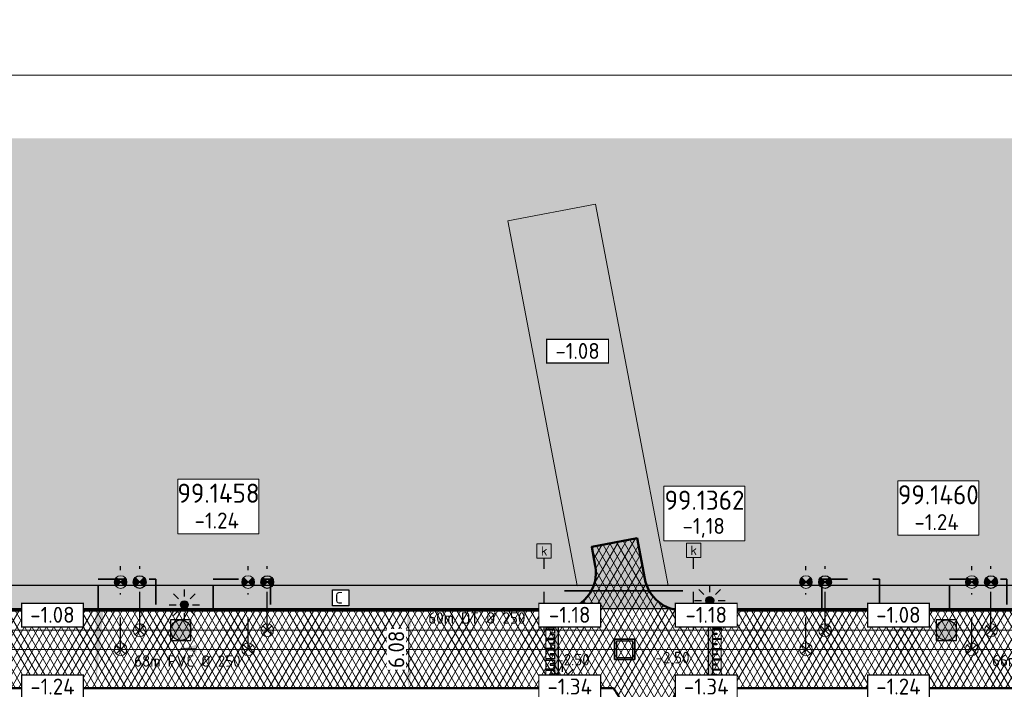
# Model space of a CAD drawing. Header units: metres. Extents: x 240159 to 241664, y 578380 to 583939.
# Tile 24 of 71: x 240354 to 240431, y 583887 to 583939. Entities that reach past the tile are written whole.
import ezdxf
from ezdxf.enums import TextEntityAlignment as Align

# ---------------------------------------------------------------- set-up
doc = ezdxf.new("R2010")
doc.units = ezdxf.units.M
doc.set_wipeout_variables(frame=1)
for name, pattern in [('RI-HWA_HUISAANSLUITING', [4.8, 3, -1.8]), ('RI-VWA_HUISAANSLUITING', [6.1, 2.5, -1.8, 0, -1.8]), ('XX-HIDDEN', [4, 2, -2])]:
    doc.linetypes.add(name, pattern=pattern)
for name, color, linetype, lineweight in [('N-AL-HOOGTELABEL-S', 7, 'Continuous', 13), ('N-GV-GR-BOLLEN-A', 92, 'Continuous', 9), ('N-WE-GW-GROND_ONTGRAVEN-A', 7, 'Continuous', 18), ('N-WE-IE-MEUBILAIR_WEGMEUBILAIR_LICHTMAST_MET_PASTEGEL-S', 7, 'Continuous', 25), ('N-WE-KL-MANTELBUIS-G', 7, 'KL-MANTELBUIS-N', 35), ('N-WE-KL-TRACE_WENSTRACE-A', 7, 'Continuous', 25), ('N-WE-RI-BOB-T', 7, 'Continuous', 13), ('N-WE-RI-MATERIAAL_DIAMETER_LENGTE-T', 7, 'Continuous', 13), ('N-WE-RI-STROOMRICHTING-S', 7, 'Continuous', 13), ('N-WE-VH-DETAIL_DREMPEL-S', 7, 'Continuous', 25), ('N-WE-VH-KANTVERHARDING-GD', 4, 'Continuous', 50), ('N-WE-VH-MATERIAALGRENS-G', 7, 'XX-HIDDEN', 35), ('N-WE-VH-VERHARDING_ASFALT_DEKLAAG-A', 252, 'Continuous', 18), ('N-WE-VH-VERHARDING_HALFVERHARDING-A', 234, 'Continuous', 9), ('N-WE-VH-VERKANTING-S', 7, 'Continuous', 25), ('SO Materiaalscheiding 1', 7, 'Continuous', 0), ('X-XX-AL-REFERENTIE-M', 7, 'Continuous', 18), ('X-XX-WE-KG-WERKGRENS-G', 10, 'XX-WERKGRENS_CIRCEL', 20)]:
    doc.layers.add(name, color=color, linetype=linetype, lineweight=lineweight)
for name, color, linetype, lineweight, true_color in [('N-WE-GW-GROND_ZAND_CUNETZAND-V', 7, 'Continuous', 18, 0xcead63), ('N-WE-RI-HWA_HUISAANSLUITING_PVC_125-G', 150, 'RI-HWA_HUISAANSLUITING', 25, 0x007fff), ('N-WE-RI-HWA_HULPSTUK-ONTSTOPPINGSSTUK-S', 150, 'Continuous', 25, 0x007fff), ('N-WE-RI-HWA_HULPSTUK_INLAAT-S', 150, 'Continuous', 13, 0x007fff), ('N-WE-RI-HWA_KOLK-S', 150, 'Continuous', 25, 0x007fff), ('N-WE-RI-HWA_LEIDINGINFO-S', 150, 'Continuous', 13, 0x007fff), ('N-WE-RI-HWA_PUTNUMMER-S', 150, 'Continuous', 13, 0x007fff), ('N-WE-RI-HWA_RIOOLPUT-S', 150, 'Continuous', 13, 0x007fff), ('N-WE-RI-HWA_TRANSPORTLEIDING_BETON_500-G', 150, 'Continuous', 20, 0x007fff), ('N-WE-RI-VWA_HUISAANSLUITING_PVC_125-G', 20, 'RI-VWA_HUISAANSLUITING', 25, 0xff3f00), ('N-WE-RI-VWA_HULPSTUK_INLAAT-S', 20, 'Continuous', 13, 0xff3f00), ('N-WE-RI-VWA_HULPSTUK_ONTSTOPPINGSSTUK-S', 20, 'Continuous', 13, 0xff3f00), ('N-WE-RI-VWA_LEIDINGINFO-S', 20, 'Continuous', 13, 0xff3f00), ('N-WE-RI-VWA_PUTNUMMER-S', 20, 'Continuous', 13, 0xff3f00), ('N-WE-RI-VWA_RIOOLPUT-S', 20, 'Continuous', 13, 0xff3f00), ('N-WE-RI-VWA_TRANSPORTLEIDING_BETON_500-G', 20, 'Continuous', 20, 0xff3f00), ('X-XX-AL-VERWIJZING-NUTS_C-T18', 7, 'Continuous', 25, 0x01fe01)]:
    doc.layers.add(name, color=color, linetype=linetype, lineweight=lineweight, true_color=true_color)
doc.styles.add('NLCS-ISO', font='NLCS-ISO.ttf')
doc.styles.add('NLCS-ISO-ANNOTATIEF-T25', font='NLCS-ISO.ttf', dxfattribs={"height": 2.5})
doc.styles.add('NLCS-ISO-M1000-T25', font='NLCS-ISO.ttf', dxfattribs={"height": 2.5})
doc.linetypes.add('KL-MANTELBUIS-N', pattern='A,0,-2,[80,NLCS.SHX,S=1,R=0,X=0,Y=0],-2', length=4)
doc.linetypes.add('XX-WERKGRENS_CIRCEL', pattern='A,10,-2.5,[69,NLCS.SHX,S=1,R=0,X=0,Y=0],-2.5', length=15)
doc.dimstyles.new('NLCS-ANNOTATIEF-T25-PIJL_L2_H1', dxfattribs={"dimtxt": 2.5, "dimasz": 2.5, "dimexe": 2, "dimexo": 2, "dimgap": 0.7, "dimtad": 1, "dimzin": 0, "dimdsep": 46, "dimtxsty": 'NLCS-ISO-ANNOTATIEF-T25', "dimcen": 0, "dimdle": 2, "dimclrd": 256, "dimclre": 256, "dimclrt": 256, "dimadec": 1, "dimazin": 0, "dimtfac": 1, "dimtdec": 3, "dimtofl": 0, "dimtmove": 0, "dimatfit": 3, "dimfxl": 2, "dimfxlon": 1, "dimtfillclr": 256, "dimtolj": 1, "dimtzin": 0, "dimlwd": -1, "dimlwe": -1, "dimarcsym": 0})

# ---------------------------------------------------------------- blocks, each defined once
blk = doc.blocks.new('SAL-HOOGTELABEL_AANLEG-SO')
blk.add_wipeout([(-4.84, 1.8), (4.85, 1.8), (4.85, -1.89), (-4.84, -1.89)])
at = {"const_width": 0.2}
blk.add_lwpolyline([(-4.84, 1.8), (4.85, 1.8), (4.85, -1.89), (-4.84, -1.89)], close=True, dxfattribs=at)
at = {"style": 'NLCS-ISO'}
blk.add_attdef('HOOGTE', text='', height=2, dxfattribs=at).set_placement((0, 0), align=Align.MIDDLE_CENTER)
blk = doc.blocks.new('*U27')
blk.add_solid([(-2.634, 0.6), (-2.634, 0), (3.406, 0)])
blk = doc.blocks.new('*U50')
at = {"lineweight": -3}
h = blk.add_hatch(color=256, dxfattribs=at)
h.dxf.hatch_style = 1
h.paths.add_polyline_path([(-2, 2), (-2, -2), (2, -2), (2, 2)])
h.paths.add_polyline_path([(1.6, 1.6), (1.6, -1.6), (-1.6, -1.6), (-1.6, 1.6)], flags=16)
at = {"lineweight": -3, "flags": 128}
for points in [[(-2, 2), (2, 2), (2, -2), (-2, -2)], [(2, -2), (2, 2), (-2, 2), (-2, -2)], [(1.6, -1.6), (1.6, 1.6), (-1.6, 1.6), (-1.6, -1.6)]]:
    blk.add_lwpolyline(points, close=True, dxfattribs=at)
blk = doc.blocks.new('N-SRI-PUT_HWA-SO')
h = blk.add_hatch(color=256)
h.dxf.hatch_style = 1
h.paths.add_polyline_path([(-2, 0, 1), (2, 0, 1)])
at = {"lineweight": -3, "flags": 128}
blk.add_lwpolyline([(-2, -2), (2, -2), (2, 2), (-2, 2)], close=True, dxfattribs=at)
at = {"lineweight": -3}
blk.add_circle((0, 0), 2, dxfattribs=at)
blk = doc.blocks.new('SRI-PUTNUMMER-SO')
blk.add_wipeout([(-18.26, 4.25), (-5.56, 4.25), (-5.56, -4.29), (-18.26, -4.29)])
blk.add_lwpolyline([(-18.26, 4.25), (-5.56, 4.25), (-5.56, -4.29), (-18.26, -4.29)], close=True)
at = {"ltscale": 0.1, "style": 'NLCS-ISO'}
blk.add_attdef('PUTNR', text='', height=3.5, dxfattribs=at).set_placement((-11.88, 2.06), align=Align.MIDDLE_CENTER)
blk.add_attdef('PUTHGT_001', (-15.76, -3.47), '', height=2.5, dxfattribs=at)
blk = doc.blocks.new('SRI-HULP_INLAAT')
at = {"flags": 128}
for points in [[(-0.71, 0.71), (0.71, -0.71)], [(0.71, 0.71), (-0.71, -0.71)]]:
    blk.add_lwpolyline(points, dxfattribs=at)
blk.add_circle((0, 0), 1)
blk = doc.blocks.new('*U109')
at = {"color": 0}
blk.add_line((-1.26, 0), (1.26, 0), dxfattribs=at)
at = {"layer": 'N-WE-RI-STROOMRICHTING-S', "color": 0}
blk.add_solid([(1.26, 0), (-1.26, -0.63), (-1.26, 0.63)], dxfattribs=at)
at = {"layer": 'N-WE-RI-BOB-T', "color": 0, "style": 'NLCS-ISO'}
blk.add_attdef('BOB_RECHTS', text='', height=1.8, dxfattribs=at).set_placement((58.23, 1.63), align=Align.MIDDLE_CENTER)
blk.add_attdef('BOB_LINKS', text='', height=1.8, rotation=360, dxfattribs=at).set_placement((-58.49, -1.63), align=Align.MIDDLE_CENTER)
at = {"layer": 'N-WE-RI-MATERIAAL_DIAMETER_LENGTE-T', "color": 0, "style": 'NLCS-ISO'}
blk.add_attdef('RIOOLINFO_001', (-11.79, -2.81), '', height=1.8, dxfattribs=at)
blk = doc.blocks.new('*U108')
at = {"color": 0}
blk.add_line((-1.26, 0), (1.26, 0), dxfattribs=at)
at = {"layer": 'N-WE-RI-STROOMRICHTING-S', "color": 0}
blk.add_solid([(-1.26, 0), (1.26, -0.63), (1.26, 0.63)], dxfattribs=at)
at = {"layer": 'N-WE-RI-BOB-T', "color": 0, "style": 'NLCS-ISO'}
for tag, p in [('BOB_LINKS', (-60.66, -1.55)), ('BOB_RECHTS', (60.4, -1.7))]:
    blk.add_attdef(tag, text='', height=1.8, rotation=359.9299, dxfattribs=at).set_placement(p, align=Align.MIDDLE_CENTER)
at = {"layer": 'N-WE-RI-MATERIAAL_DIAMETER_LENGTE-T', "color": 0, "style": 'NLCS-ISO'}
blk.add_attdef('RIOOLINFO_001', (-11.79, -2.8), '', height=1.8, rotation=359.9299, dxfattribs=at)
blk = doc.blocks.new('SRI-HULP_ONTSTOP')
h = blk.add_hatch(color=256)
h.dxf.hatch_style = 1
h.paths.add_polyline_path([(-0.71, 0.71, 0.198912), (-1, 0, 0.198912), (-0.71, -0.71), (0, 0)])
h = blk.add_hatch(color=256)
h.dxf.hatch_style = 1
h.paths.add_polyline_path([(1, 0, 0.198912), (0.71, 0.71), (0, 0), (0.71, -0.71, 0.198912)])
for p, q in [((-0.71, 0.71), (0.71, -0.71)), ((-0.71, -0.71), (0.71, 0.71))]:
    blk.add_line(p, q)
blk.add_circle((0, 0), 1)
blk = doc.blocks.new('N-SIE-WEG_LICHTMAST_SPOT-SO')
h = blk.add_hatch(color=256)
edge = h.paths.add_edge_path()
edge.add_arc((0, 0), 0.77, 0, 360)
for p, q in [((-2.12, 2.12), (-1.15, 1.15)), ((0, 1.62), (0, 3)), ((1.15, 1.15), (2.12, 2.12)), ((-3, 0), (-1.62, 0)), ((-2.12, -2.12), (-1.15, -1.15)), ((0, -3), (0, -1.62)), ((1.15, -1.15), (2.12, -2.12)), ((1.62, 0), (3, 0))]:
    blk.add_line(p, q)
blk.add_circle((0, 0), 0.77)
at = {"style": 'NLCS-ISO'}
blk.add_attdef('TYPE', text='', height=1.8, dxfattribs=at).set_placement((0, 3), align=Align.BOTTOM_CENTER)
blk = doc.blocks.new('N_lichtmast')
blk.add_blockref('N-SIE-WEG_LICHTMAST_SPOT-SO', (0, 0))
blk = doc.blocks.new('SRI-KOLK-SO')
at = {"color": 0, "linetype": 'ByBlock', "lineweight": 18}
blk.add_lwpolyline([(-1.125, -1.125), (1.125, -1.125), (1.125, 1.125), (-1.125, 1.125)], close=True, dxfattribs=at)
at = {"color": 0, "linetype": 'ByBlock', "lineweight": 18, "style": 'NLCS-ISO'}
blk.add_text('k', height=1.5, dxfattribs=at).set_placement((0, 0), align=Align.MIDDLE_CENTER)
blk = doc.blocks.new('*U161')
at = {"layer": 'N-WE-RI-BOB-T', "color": 0, "style": 'NLCS-ISO'}
for tag, p in [('BOB_LINKS', (-57.12, -1.63)), ('BOB_RECHTS', (96.31, -1.63))]:
    blk.add_attdef(tag, text='', height=1.8, dxfattribs=at).set_placement(p, align=Align.MIDDLE_CENTER)
at = {"layer": 'N-WE-RI-MATERIAAL_DIAMETER_LENGTE-T', "color": 0, "style": 'NLCS-ISO'}
blk.add_attdef('RIOOLINFO_001', (-25.44, 1.01), '', height=1.8, dxfattribs=at)
blk = doc.blocks.new('*D217')
at = {"layer": 'Defpoints', "color": 0, "transparency": 16777216}
for p in [(240378.272, 583892.772), (240378.272, 583886.692), (240384.217, 583886.692)]:
    blk.add_point(p, dxfattribs=at)
at = {"layer": 'X-XX-AL-REFERENTIE-M', "transparency": 16777216}
for p, q in [((240383.217, 583892.772), (240385.217, 583892.772)), ((240384.217, 583891.522), (240384.217, 583887.942)), ((240383.217, 583886.692), (240385.217, 583886.692))]:
    blk.add_line(p, q, dxfattribs=at)
for points in [[(240384.009, 583891.522), (240384.426, 583891.522), (240384.217, 583892.772)], [(240384.009, 583887.942), (240384.426, 583887.942), (240384.217, 583886.692)]]:
    blk.add_solid(points, dxfattribs=at)
at = {"layer": 'X-XX-AL-REFERENTIE-M', "transparency": 16777216, "insert": (240383.242, 583889.732), "char_height": 1.25, "attachment_point": 5, "rotation": 90, "style": 'NLCS-ISO-ANNOTATIEF-T25', "bg_fill": 3, "box_fill_scale": 1.1, "bg_fill_color": 256, "bg_fill_true_color": 13158600, "bg_fill_transparency": 0}
blk.add_mtext('\\A1;6.08', dxfattribs=at)

msp = doc.modelspace()

# ---------------------------------------------------------------- hatches: boundary and pattern name
at = {"layer": 'N-GV-GR-BOLLEN-A'}
h = msp.add_hatch(dxfattribs=at)
h.set_pattern_fill('AGR-BOLLEN', color=256, scale=0.5, pattern_type=2)
h.set_pattern_definition([(45, (0, 0), (-0.8749916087, 0.8749916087), [0.3, -0.937425]), (135, (0, 0), (-0.8749916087, -0.8749916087), [0.3, -0.937425])])
edge = h.paths.add_edge_path()
edge.add_arc((240405.709, 583895.812), 3.04, 190.75921, 260.75331)
edge.add_line((240405.22, 583892.812), (240416.602, 583892.812))
edge.add_line((240416.602, 583892.812), (240416.602, 583895.232))
edge.add_line((240416.602, 583895.232), (240421.102, 583895.232))
edge.add_line((240421.102, 583895.232), (240421.102, 583892.812))
edge.add_line((240421.102, 583892.812), (240426.602, 583892.812))
edge.add_line((240426.602, 583892.812), (240426.602, 583895.232))
edge.add_line((240426.602, 583895.232), (240431.102, 583895.232))
edge.add_line((240431.102, 583895.232), (240431.102, 583892.812))
edge.add_line((240431.102, 583892.812), (240435.602, 583892.812))
edge.add_line((240435.602, 583892.812), (240435.602, 583895.232))
edge.add_line((240435.602, 583895.232), (240440.102, 583895.232))
edge.add_line((240440.102, 583895.232), (240440.102, 583892.812))
edge.add_line((240440.102, 583892.812), (240446.602, 583892.812))
edge.add_line((240446.602, 583892.812), (240446.602, 583895.232))
edge.add_line((240446.602, 583895.232), (240451.102, 583895.232))
edge.add_line((240451.102, 583895.232), (240451.102, 583892.812))
edge.add_line((240451.102, 583892.812), (240455.602, 583892.812))
edge.add_line((240455.602, 583892.812), (240455.602, 583895.232))
edge.add_line((240455.602, 583895.232), (240460.102, 583895.232))
edge.add_line((240460.102, 583895.232), (240460.102, 583892.812))
edge.add_line((240460.102, 583892.812), (240466.602, 583892.812))
edge.add_line((240466.602, 583892.812), (240466.602, 583895.232))
edge.add_line((240466.602, 583895.232), (240471.102, 583895.232))
edge.add_line((240471.102, 583895.232), (240471.102, 583892.812))
edge.add_line((240471.102, 583892.812), (240475.602, 583892.812))
edge.add_line((240475.602, 583892.812), (240475.602, 583895.232))
edge.add_line((240475.602, 583895.232), (240480.102, 583895.232))
edge.add_line((240480.102, 583895.232), (240480.102, 583892.812))
edge.add_line((240480.102, 583892.812), (240487.477, 583892.812))
edge.add_arc((240486.352, 583900.732), 8, 278.08434, 360)
edge.add_line((240494.352, 583900.732), (240494.352, 583929.749))
edge.add_line((240494.352, 583929.749), (240239.099, 583929.749))
edge.add_line((240239.099, 583929.749), (240210.303, 583892.812))
edge.add_line((240210.303, 583892.812), (240203.557, 583884.57))
edge.add_line((240203.557, 583884.57), (240190.116, 583869.229))
edge.add_line((240190.116, 583869.229), (240196.764, 583869.229))
edge.add_line((240196.764, 583869.229), (240210.813, 583884.229))
edge.add_line((240210.813, 583884.229), (240242.034, 583885.229))
edge.add_line((240242.034, 583885.229), (240242.034, 583892.812))
edge.add_line((240242.034, 583892.812), (240244.684, 583892.812))
edge.add_line((240244.684, 583892.812), (240244.684, 583895.232))
edge.add_line((240244.684, 583895.232), (240250.384, 583895.232))
edge.add_line((240250.384, 583895.232), (240250.384, 583892.812))
edge.add_line((240250.384, 583892.812), (240300.034, 583892.812))
edge.add_line((240300.034, 583892.812), (240300.034, 583895.232))
edge.add_line((240300.034, 583895.232), (240304.234, 583895.232))
edge.add_line((240304.234, 583895.232), (240304.234, 583892.812))
edge.add_line((240304.234, 583892.812), (240308.884, 583892.812))
edge.add_line((240308.884, 583892.812), (240308.884, 583895.232))
edge.add_line((240308.884, 583895.232), (240313.384, 583895.232))
edge.add_line((240313.384, 583895.232), (240313.384, 583892.812))
edge.add_line((240313.384, 583892.812), (240319.884, 583892.812))
edge.add_line((240319.884, 583892.812), (240319.884, 583895.232))
edge.add_line((240319.884, 583895.232), (240324.384, 583895.232))
edge.add_line((240324.384, 583895.232), (240324.384, 583892.812))
edge.add_line((240324.384, 583892.812), (240339.884, 583892.812))
edge.add_line((240339.884, 583892.812), (240339.884, 583895.232))
edge.add_line((240339.884, 583895.232), (240344.384, 583895.232))
edge.add_line((240344.384, 583895.232), (240344.384, 583892.812))
edge.add_line((240344.384, 583892.812), (240348.884, 583892.812))
edge.add_line((240348.884, 583892.812), (240348.884, 583895.232))
edge.add_line((240348.884, 583895.232), (240353.384, 583895.232))
edge.add_line((240353.384, 583895.232), (240353.384, 583892.812))
edge.add_line((240353.384, 583892.812), (240359.884, 583892.812))
edge.add_line((240359.884, 583892.812), (240359.884, 583895.232))
edge.add_line((240359.884, 583895.232), (240364.384, 583895.232))
edge.add_line((240364.384, 583895.232), (240364.384, 583892.812))
edge.add_line((240364.384, 583892.812), (240368.884, 583892.812))
edge.add_line((240368.884, 583892.812), (240368.884, 583895.232))
edge.add_line((240368.884, 583895.232), (240373.384, 583895.232))
edge.add_line((240373.384, 583895.232), (240373.384, 583892.812))
edge.add_line((240373.384, 583892.812), (240396.406, 583892.812))
edge.add_arc((240395.922, 583895.74), 2.968, 279.3764, 370.50707)
edge.add_line((240398.84, 583896.281), (240398.561, 583897.751))
edge.add_line((240398.561, 583897.751), (240402.117, 583898.427))
edge.add_line((240402.117, 583898.427), (240402.722, 583895.245))
at = {"layer": 'N-WE-KL-TRACE_WENSTRACE-A', "transparency": 33554559}
h = msp.add_hatch(dxfattribs=at)
h.set_pattern_fill('AKL-TRACE', color=256, scale=0.5, pattern_type=2)
h.set_pattern_definition([(45, (0, 0), (-0.5303300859, 0.5303300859), [0.5]), (135, (0, 0), (-0.5303300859, -0.5303300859), [0.5])])
h.paths.add_polyline_path([(240220.434, 583863.731), (240470.05, 583863.737), (240462.382, 583892.932), (240478.378, 583892.932), (240478.378, 583894.732), (240242.934, 583894.732), (240242.934, 583892.932), (240460.521, 583892.932), (240467.717, 583865.537), (240220.434, 583865.517)])
at = {"layer": 'N-WE-VH-DETAIL_DREMPEL-S'}
for points in [[(240395.952, 583886.689), (240395.952, 583892.789), (240395.652, 583892.789), (240395.652, 583892.592), (240395.302, 583892.593), (240395.302, 583892.493), (240395.652, 583892.492), (240395.652, 583892.192), (240394.952, 583892.194), (240394.952, 583892.094), (240395.652, 583892.092), (240395.652, 583891.792), (240395.302, 583891.793), (240395.302, 583891.693), (240395.652, 583891.692), (240395.652, 583891.392), (240394.952, 583891.394), (240394.952, 583891.294), (240395.652, 583891.292), (240395.652, 583890.992), (240395.302, 583890.993), (240395.302, 583890.893), (240395.652, 583890.892), (240395.652, 583890.592), (240394.952, 583890.594), (240394.952, 583890.494), (240395.652, 583890.492), (240395.652, 583890.192), (240395.302, 583890.193), (240395.302, 583890.093), (240395.652, 583890.092), (240395.652, 583889.792), (240394.952, 583889.794), (240394.952, 583889.694), (240395.652, 583889.692), (240395.652, 583889.392), (240395.302, 583889.393), (240395.302, 583889.293), (240395.652, 583889.292), (240395.652, 583888.992), (240394.952, 583888.994), (240394.952, 583888.894), (240395.652, 583888.892), (240395.652, 583888.592), (240395.302, 583888.593), (240395.302, 583888.493), (240395.652, 583888.492), (240395.652, 583888.192), (240394.952, 583888.194), (240394.952, 583888.094), (240395.652, 583888.092), (240395.652, 583887.792), (240395.302, 583887.793), (240395.302, 583887.693), (240395.652, 583887.692), (240395.652, 583887.392), (240394.952, 583887.393), (240394.952, 583887.293), (240395.652, 583887.292), (240395.652, 583886.992), (240395.302, 583886.993), (240395.302, 583886.893), (240395.652, 583886.892), (240395.652, 583886.689)], [(240407.712, 583886.689), (240407.712, 583892.789), (240408.012, 583892.789), (240408.012, 583892.592), (240408.362, 583892.593), (240408.362, 583892.493), (240408.012, 583892.492), (240408.012, 583892.192), (240408.712, 583892.194), (240408.712, 583892.094), (240408.012, 583892.092), (240408.012, 583891.792), (240408.362, 583891.793), (240408.362, 583891.693), (240408.012, 583891.692), (240408.012, 583891.392), (240408.712, 583891.394), (240408.712, 583891.294), (240408.012, 583891.292), (240408.012, 583890.992), (240408.362, 583890.993), (240408.362, 583890.893), (240408.012, 583890.892), (240408.012, 583890.592), (240408.712, 583890.594), (240408.712, 583890.494), (240408.012, 583890.492), (240408.012, 583890.192), (240408.362, 583890.193), (240408.362, 583890.093), (240408.012, 583890.092), (240408.012, 583889.792), (240408.712, 583889.794), (240408.712, 583889.694), (240408.012, 583889.692), (240408.012, 583889.392), (240408.362, 583889.393), (240408.362, 583889.293), (240408.012, 583889.292), (240408.012, 583888.992), (240408.712, 583888.994), (240408.712, 583888.894), (240408.012, 583888.892), (240408.012, 583888.592), (240408.362, 583888.593), (240408.362, 583888.493), (240408.012, 583888.492), (240408.012, 583888.192), (240408.712, 583888.194), (240408.712, 583888.094), (240408.012, 583888.092), (240408.012, 583887.792), (240408.362, 583887.793), (240408.362, 583887.693), (240408.012, 583887.692), (240408.012, 583887.392), (240408.712, 583887.393), (240408.712, 583887.293), (240408.012, 583887.292), (240408.012, 583886.992), (240408.362, 583886.993), (240408.362, 583886.893), (240408.012, 583886.892), (240408.012, 583886.689)]]:
    msp.add_hatch(color=256, dxfattribs=at).paths.add_polyline_path(points)
at = {"layer": 'N-WE-VH-VERHARDING_ASFALT_DEKLAAG-A'}
h = msp.add_hatch(dxfattribs=at)
h.set_pattern_fill('AVH-ASFALT', color=256, scale=0.5, pattern_type=2)
h.set_pattern_definition([(60, (0, 0), (-0.4330127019, 0.25), []), (120, (0, 0), (-0.4330127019, -0.25), [])])
edge = h.paths.add_edge_path()
edge.add_line((240486.352, 583892.772), (240405.709, 583892.772))
edge.add_arc((240405.709, 583895.812), 3.04, 190.75921, 270, ccw=False)
edge.add_line((240402.722, 583895.245), (240402.117, 583898.427))
edge.add_line((240402.117, 583898.427), (240398.561, 583897.751))
edge.add_line((240398.561, 583897.751), (240398.835, 583896.307))
edge.add_arc((240395.922, 583895.74), 2.968, -89.42628, 11.01135, ccw=False)
edge.add_line((240395.952, 583892.772), (240244.994, 583892.772))
edge.add_line((240244.994, 583892.772), (240244.994, 583887.692))
edge.add_line((240244.994, 583887.692), (240317.554, 583887.692))
edge.add_arc((240317.554, 583875.652), 12.04, 0, 90, ccw=False)
edge.add_line((240329.594, 583875.652), (240329.594, 583865.482))
edge.add_line((240329.594, 583865.482), (240329.594, 583799.982))
edge.add_arc((240326.634, 583799.982), 2.96, -83.33574, 0, ccw=False)
edge.add_line((240326.977, 583797.042), (240325.975, 583797.042))
edge.add_line((240325.975, 583797.042), (240325.975, 583794.422))
edge.add_arc((240325.977, 583791.435), 2.987, -13.42161, 90.04124, ccw=False)
edge.add_line((240328.882, 583790.742), (240329.134, 583792.732))
edge.add_line((240329.134, 583792.732), (240335.134, 583792.732))
edge.add_arc((240343.134, 583792.732), 8, 180, 201.17207)
edge.add_line((240335.674, 583789.843), (240335.674, 583792.862))
edge.add_arc((240338.245, 583791.525), 2.898, 89.05152, 152.52183, ccw=False)
edge.add_line((240338.293, 583794.422), (240338.293, 583797.042))
edge.add_line((240338.293, 583797.042), (240337.29, 583797.042))
edge.add_arc((240337.634, 583799.982), 2.96, 228.53502, 263.33574, ccw=False)
edge.add_line((240335.674, 583797.764), (240335.674, 583878.652))
edge.add_arc((240343.714, 583878.652), 8.04, 90, 180, ccw=False)
edge.add_line((240343.714, 583886.692), (240400.234, 583886.692))
edge.add_arc((240398.042, 583884.732), 2.94, 10.75921, 41.81031, ccw=False)
edge.add_line((240400.931, 583885.281), (240401.157, 583884.089))
edge.add_line((240401.157, 583884.089), (240404.712, 583884.765))
edge.add_arc((240407.712, 583884.732), 3, 139.20661, 179.37056, ccw=False)
edge.add_line((240405.441, 583886.692), (240455.935, 583886.692))
edge.add_arc((240455.935, 583874.652), 12.04, 14.71687, 90, ccw=False)
edge.add_line((240467.58, 583877.711), (240471.853, 583861.44))
edge.add_line((240471.853, 583861.44), (240477.734, 583862.984))
edge.add_line((240477.734, 583862.984), (240472.904, 583881.372))
edge.add_arc((240477.779, 583882.652), 5.04, 90, 194.71687, ccw=False)
edge.add_line((240477.779, 583887.692), (240486.352, 583887.692))
edge.add_line((240486.352, 583887.692), (240486.352, 583892.772))
at = {"layer": 'N-WE-VH-VERHARDING_HALFVERHARDING-A'}
h = msp.add_hatch(dxfattribs=at)
h.set_pattern_fill('AVH-HALFVERHARDING', color=256, scale=0.25, pattern_type=2)
h.set_pattern_definition([(50, (0, 0), (1.7931504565, -0.1568803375), [0.1875, -2.0625]), (355, (0, 0), (-0.346878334, 1.880480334), [0.15, -1.65]), (100.4514, (0.1494, -0.013), (1.4462734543, 1.723598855), [0.159350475, -1.75285528]), (46.1842, (0, 0.5), (2.6681026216, -0.413797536), [0.28125, -3.09375]), (96.6356, (0.2223, 0.4655), (2.336656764, 2.435294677), [0.23902572, -2.6292825]), (351.1842, (0, 0.5), (2.336654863, 2.435296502), [0.225, -2.475]), (21, (0.25, 0.375), (1.4922676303, -1.0065472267), [0.1875, -2.0625]), (326, (0.25, 0.375), (0.60828833, 1.8128751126), [0.15, -1.65]), (71.4514, (0.3744, 0.2911), (2.1005565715, 0.806326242), [0.159350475, -1.75285528]), (37.5, (0, 0), (0.0303996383, 0.8322346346), [0, -1.63, 0, -1.675, 0, -1.65625]), (7.5, (0, 0), (0.6576738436, 0.9860292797), [0, -0.955, 0, -1.5925, 0, -0.63125]), (327.5, (-0.5575, 0), (1.3345560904, -0.05638717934), [0, -0.625, 0, -1.95, 0, -2.5875]), (317.5, (-0.8075, 0), (1.4579654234, 0.2502624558), [0, -0.8125, 0, -1.295, 0, -1.8375])])
h.paths.add_polyline_path([(240421.102, 583892.772), (240421.102, 583895.232), (240416.602, 583895.232), (240416.602, 583892.772)])
h.paths.add_polyline_path([(240431.102, 583892.772), (240431.102, 583895.232), (240426.602, 583895.232), (240426.602, 583892.772)])
h.paths.add_polyline_path([(240440.102, 583892.772), (240440.102, 583895.232), (240435.602, 583895.232), (240435.602, 583892.772)])
h.paths.add_polyline_path([(240451.102, 583892.772), (240451.102, 583895.232), (240446.602, 583895.232), (240446.602, 583892.772)])
h.paths.add_polyline_path([(240460.102, 583892.772), (240460.102, 583895.232), (240455.602, 583895.232), (240455.602, 583892.772)])
h.paths.add_polyline_path([(240466.602, 583895.232), (240466.602, 583892.772), (240471.102, 583892.772), (240471.102, 583895.232)])
h.paths.add_polyline_path([(240475.602, 583895.232), (240475.602, 583892.772), (240480.102, 583892.772), (240480.102, 583895.232)])
h.paths.add_polyline_path([(240300.034, 583895.232), (240300.034, 583892.772), (240304.234, 583892.772), (240304.234, 583895.232)])
h.paths.add_polyline_path([(240313.384, 583892.772), (240313.384, 583895.232), (240308.884, 583895.232), (240308.884, 583892.772)])
h.paths.add_polyline_path([(240324.384, 583892.772), (240324.384, 583895.232), (240319.884, 583895.232), (240319.884, 583892.772)])
h.paths.add_polyline_path([(240344.384, 583895.232), (240339.884, 583895.232), (240339.884, 583892.772), (240344.384, 583892.772)])
h.paths.add_polyline_path([(240353.384, 583892.772), (240353.384, 583895.232), (240348.884, 583895.232), (240348.884, 583892.772)])
h.paths.add_polyline_path([(240364.384, 583892.772), (240364.384, 583895.232), (240359.884, 583895.232), (240359.884, 583892.772)])
h.paths.add_polyline_path([(240373.384, 583892.772), (240373.384, 583895.232), (240368.884, 583895.232), (240368.884, 583892.772)])

# ---------------------------------------------------------------- linework, layer by layer
at = {"layer": 'N-WE-KL-MANTELBUIS-G', "linetype": 'KL-MANTELBUIS-N', "ltscale": 2}
msp.add_line((240396.436, 583894.312), (240405.696, 583894.312), dxfattribs=at)
at = {"layer": 'N-WE-KL-TRACE_WENSTRACE-A', "transparency": 33554559, "flags": 128}
msp.add_lwpolyline([(240220.434, 583863.731), (240470.05, 583863.737), (240462.382, 583892.932), (240478.378, 583892.932), (240478.378, 583894.732), (240242.934, 583894.732), (240242.934, 583892.932), (240460.521, 583892.932), (240467.717, 583865.537), (240220.434, 583865.517)], close=True, dxfattribs=at)
msp.add_lwpolyline([(240336.834, 583892.932), (240460.521, 583892.932), (240467.717, 583865.537), (240336.834, 583865.528), (240336.834, 583892.932)], dxfattribs=at)
at = {"layer": 'N-WE-RI-HWA_HUISAANSLUITING_PVC_125-G'}
for p, q in [((240363.131, 583891.232), (240363.131, 583896.249)), ((240373.131, 583891.232), (240373.131, 583896.249)), ((240394.83, 583891.232), (240394.83, 583896.878)), ((240406.548, 583891.232), (240406.548, 583896.927)), ((240416.849, 583891.232), (240416.849, 583896.249)), ((240429.849, 583891.232), (240429.849, 583896.249))]:
    msp.add_line(p, q, dxfattribs=at)
at = {"layer": 'N-WE-RI-HWA_TRANSPORTLEIDING_BETON_500-G'}
msp.add_line((240245.845, 583891.232), (240487.389, 583891.232), dxfattribs=at)
at = {"layer": 'N-WE-RI-VWA_HUISAANSLUITING_PVC_125-G'}
for p, q in [((240361.631, 583889.732), (240361.631, 583896.249)), ((240371.631, 583889.732), (240371.631, 583896.249)), ((240415.349, 583889.732), (240415.349, 583896.249)), ((240428.349, 583889.732), (240428.349, 583896.249))]:
    msp.add_line(p, q, dxfattribs=at)
at = {"layer": 'N-WE-RI-VWA_TRANSPORTLEIDING_BETON_500-G'}
msp.add_line((240248.011, 583889.732), (240479.253, 583889.732), dxfattribs=at)
at = {"layer": 'N-WE-VH-DETAIL_DREMPEL-S'}
for points in [[(240395.952, 583886.689), (240395.952, 583892.789), (240395.652, 583892.789), (240395.652, 583892.592), (240395.302, 583892.593), (240395.302, 583892.493), (240395.652, 583892.492), (240395.652, 583892.192), (240394.952, 583892.194), (240394.952, 583892.094), (240395.652, 583892.092), (240395.652, 583891.792), (240395.302, 583891.793), (240395.302, 583891.693), (240395.652, 583891.692), (240395.652, 583891.392), (240394.952, 583891.394), (240394.952, 583891.294), (240395.652, 583891.292), (240395.652, 583890.992), (240395.302, 583890.993), (240395.302, 583890.893), (240395.652, 583890.892), (240395.652, 583890.592), (240394.952, 583890.594), (240394.952, 583890.494), (240395.652, 583890.492), (240395.652, 583890.192), (240395.302, 583890.193), (240395.302, 583890.093), (240395.652, 583890.092), (240395.652, 583889.792), (240394.952, 583889.794), (240394.952, 583889.694), (240395.652, 583889.692), (240395.652, 583889.392), (240395.302, 583889.393), (240395.302, 583889.293), (240395.652, 583889.292), (240395.652, 583888.992), (240394.952, 583888.994), (240394.952, 583888.894), (240395.652, 583888.892), (240395.652, 583888.592), (240395.302, 583888.593), (240395.302, 583888.493), (240395.652, 583888.492), (240395.652, 583888.192), (240394.952, 583888.194), (240394.952, 583888.094), (240395.652, 583888.092), (240395.652, 583887.792), (240395.302, 583887.793), (240395.302, 583887.693), (240395.652, 583887.692), (240395.652, 583887.392), (240394.952, 583887.393), (240394.952, 583887.293), (240395.652, 583887.292), (240395.652, 583886.992), (240395.302, 583886.993), (240395.302, 583886.893), (240395.652, 583886.892), (240395.652, 583886.689), (240395.952, 583886.689)], [(240407.712, 583886.689), (240407.712, 583892.789), (240408.012, 583892.789), (240408.012, 583892.592), (240408.362, 583892.593), (240408.362, 583892.493), (240408.012, 583892.492), (240408.012, 583892.192), (240408.712, 583892.194), (240408.712, 583892.094), (240408.012, 583892.092), (240408.012, 583891.792), (240408.362, 583891.793), (240408.362, 583891.693), (240408.012, 583891.692), (240408.012, 583891.392), (240408.712, 583891.394), (240408.712, 583891.294), (240408.012, 583891.292), (240408.012, 583890.992), (240408.362, 583890.993), (240408.362, 583890.893), (240408.012, 583890.892), (240408.012, 583890.592), (240408.712, 583890.594), (240408.712, 583890.494), (240408.012, 583890.492), (240408.012, 583890.192), (240408.362, 583890.193), (240408.362, 583890.093), (240408.012, 583890.092), (240408.012, 583889.792), (240408.712, 583889.794), (240408.712, 583889.694), (240408.012, 583889.692), (240408.012, 583889.392), (240408.362, 583889.393), (240408.362, 583889.293), (240408.012, 583889.292), (240408.012, 583888.992), (240408.712, 583888.994), (240408.712, 583888.894), (240408.012, 583888.892), (240408.012, 583888.592), (240408.362, 583888.593), (240408.362, 583888.493), (240408.012, 583888.492), (240408.012, 583888.192), (240408.712, 583888.194), (240408.712, 583888.094), (240408.012, 583888.092), (240408.012, 583887.792), (240408.362, 583887.793), (240408.362, 583887.693), (240408.012, 583887.692), (240408.012, 583887.392), (240408.712, 583887.393), (240408.712, 583887.293), (240408.012, 583887.292), (240408.012, 583886.992), (240408.362, 583886.993), (240408.362, 583886.893), (240408.012, 583886.892), (240408.012, 583886.689), (240407.712, 583886.689)]]:
    msp.add_lwpolyline(points, close=True, dxfattribs=at)
at = {"layer": 'N-WE-VH-KANTVERHARDING-GD', "ltscale": 0.1}
msp.add_lwpolyline([(240328.841, 583790.742, 0.454743), (240326.319, 583794.422), (240325.975, 583794.422), (240325.975, 583797.042), (240326.977, 583797.042, 0.380542), (240329.594, 583799.982), (240329.594, 583865.482), (240329.594, 583875.652, 0.414214), (240317.554, 583887.692), (240244.994, 583887.692), (240244.994, 583892.772), (240395.952, 583892.772, 0.465954), (240398.84, 583896.281), (240398.561, 583897.751), (240402.117, 583898.427), (240402.722, 583895.245, 0.360223), (240405.709, 583892.772), (240486.352, 583892.772), (240486.352, 583887.692), (240477.779, 583887.692, 0.491611), (240472.904, 583881.372), (240484.151, 583838.554, 0.427722), (240499.284, 583830.177), (240571.313, 583852.676, -0.075834)], format="xyb", dxfattribs=at)
at = {"layer": 'N-WE-VH-KANTVERHARDING-GD'}
msp.add_lwpolyline([(240337.949, 583794.422), (240338.293, 583794.422), (240338.293, 583797.042), (240337.29, 583797.042, -0.153025), (240335.674, 583797.764), (240335.674, 583878.652, -0.414214), (240343.714, 583886.692), (240400.234, 583886.692, -0.136321), (240400.931, 583885.281), (240401.157, 583884.089), (240404.712, 583884.765, -0.177065), (240405.441, 583886.692), (240455.935, 583886.692, -0.340833), (240467.58, 583877.711), (240479.068, 583833.972, 0.427722), (240498.099, 583823.437), (240573.126, 583846.872, -0.075834)], format="xyb", dxfattribs=at)
at = {"layer": 'N-WE-VH-MATERIAALGRENS-G'}
for points in [[(240359.884, 583892.732), (240359.884, 583895.232), (240364.384, 583895.232), (240364.384, 583892.732)], [(240368.884, 583892.732), (240368.884, 583895.232), (240373.384, 583895.232), (240373.384, 583892.732)], [(240416.602, 583892.732), (240416.602, 583895.232), (240421.102, 583895.232), (240421.102, 583892.732)], [(240426.602, 583892.732), (240426.602, 583895.232), (240431.102, 583895.232), (240431.102, 583892.732)]]:
    msp.add_lwpolyline(points, dxfattribs=at)
at = {"layer": 'SO Materiaalscheiding 1'}
for p, q in [((240394.952, 583892.772), (240394.952, 583886.692)), ((240395.952, 583892.772), (240395.952, 583886.692)), ((240395.952, 583886.692), (240395.952, 583892.772)), ((240407.712, 583886.692), (240407.712, 583892.772)), ((240408.712, 583886.692), (240408.712, 583892.772))]:
    msp.add_line(p, q, dxfattribs=at)
at = {"layer": 'X-XX-WE-KG-WERKGRENS-G', "flags": 128}
msp.add_lwpolyline([(240187.762, 583784.732), (240159.404, 583757.698), (240169.028, 583742.355), (240265.702, 583784.857), (240393.607, 583784.982), (240387.115, 583763.745), (240401.241, 583754.746), (240418.947, 583769.347), (240428.104, 583727.117), (240466.42, 583693.547), (240507.393, 583537.131), (240800.136, 583558.506), (240818.587, 583786.439), (240856.238, 583841.557), (240925.322, 583832.926), (240937.919, 583879.713), (241166.237, 583879.713), (241166.237, 583939.034), (240701.99, 583939.034), (240693.683, 583887.816), (240643.783, 583887.816), (240514.589, 583853.279), (240512.63, 583866.906), (240506.367, 583870.112), (240500.104, 583934.686), (240187.567, 583934.686)], close=True, dxfattribs=at)

# ---------------------------------------------------------------- block references
at = {"layer": 'N-WE-IE-MEUBILAIR_WEGMEUBILAIR_LICHTMAST_MET_PASTEGEL-S', "xscale": 0.4, "yscale": 0.4, "zscale": 0.4}
for p in [(240407.811, 583893.559), (240366.63, 583893.231), (240396.258, 583887.324)]:
    msp.add_blockref('N_lichtmast', p, dxfattribs=at)
at = {"layer": 'N-WE-RI-HWA_HULPSTUK-ONTSTOPPINGSSTUK-S', "xscale": 0.5, "yscale": 0.5, "zscale": 0.5}
for p in [(240363.131, 583894.999), (240373.131, 583894.999), (240416.849, 583894.999), (240429.849, 583894.999)]:
    msp.add_blockref('SRI-HULP_ONTSTOP', p, dxfattribs=at)
at = {"layer": 'N-WE-RI-HWA_HULPSTUK_INLAAT-S', "xscale": 0.5, "yscale": 0.5, "zscale": 0.5}
for p in [(240363.131, 583891.232), (240373.131, 583891.232), (240416.849, 583891.232), (240429.849, 583891.232)]:
    msp.add_blockref('SRI-HULP_INLAAT', p, dxfattribs=at)
at = {"layer": 'N-WE-RI-HWA_KOLK-S', "xscale": 0.5, "yscale": 0.5, "zscale": 0.5}
for p in [(240394.83, 583897.44), (240406.548, 583897.489)]:
    msp.add_blockref('SRI-KOLK-SO', p, dxfattribs=at)
at = {"layer": 'N-WE-RI-HWA_LEIDINGINFO-S'}
ref = msp.add_blockref('*U161', (240396.485, 583891.232), dxfattribs=dict(at, xscale=0.5, yscale=0.5, zscale=0.5))
ref.add_attrib('RIOOLINFO_001', '60m DT %%C 250', (240385.747, 583891.738), dxfattribs={"layer": 'N-WE-RI-MATERIAAL_DIAMETER_LENGTE-T', "color": 0, "height": 0.9, "style": 'NLCS-ISO'})
at = {"layer": 'N-WE-RI-HWA_RIOOLPUT-S', "xscale": 0.4, "yscale": 0.4, "zscale": 0.4}
for p in [(240366.352, 583891.232), (240426.352, 583891.232)]:
    msp.add_blockref('N-SRI-PUT_HWA-SO', p, dxfattribs=at)
at = {"layer": 'N-WE-RI-VWA_HULPSTUK_INLAAT-S', "xscale": 0.5, "yscale": 0.5, "zscale": 0.5}
for p in [(240361.631, 583889.732), (240371.631, 583889.732), (240415.349, 583889.732), (240428.349, 583889.732)]:
    msp.add_blockref('SRI-HULP_INLAAT', p, dxfattribs=at)
at = {"layer": 'N-WE-RI-VWA_HULPSTUK_ONTSTOPPINGSSTUK-S', "xscale": 0.5, "yscale": 0.5, "zscale": 0.5}
for p in [(240361.631, 583894.999), (240371.631, 583894.999), (240415.349, 583894.999), (240428.349, 583894.999)]:
    msp.add_blockref('SRI-HULP_ONTSTOP', p, dxfattribs=at)
at = {"layer": 'N-WE-RI-VWA_RIOOLPUT-S', "xscale": 0.4, "yscale": 0.4, "zscale": 0.4}
msp.add_blockref('*U50', (240401.139, 583889.732), dxfattribs=at)
at = {"layer": 'N-WE-VH-VERKANTING-S', "rotation": 270}
msp.add_blockref('*U27', (240359.683, 583890.098), dxfattribs=at)

# ---------------------------------------------------------------- next in the draw order: block references
at = {"layer": 'N-AL-HOOGTELABEL-S'}
ref = msp.add_blockref('SAL-HOOGTELABEL_AANLEG-SO', (240356.293, 583892.437), dxfattribs=dict(at, xscale=0.5, yscale=0.5, zscale=0.5))
ref.add_attrib('HOOGTE', '-1.08', dxfattribs={"layer": '0', "height": 1.25, "style": 'NLCS-ISO-M1000-T25'}).set_placement((240356.293, 583892.437), align=Align.MIDDLE_CENTER)
ref = msp.add_blockref('SAL-HOOGTELABEL_AANLEG-SO', (240396.834, 583892.437), dxfattribs=dict(at, xscale=0.5, yscale=0.5, zscale=0.5))
ref.add_attrib('HOOGTE', '-1.18', dxfattribs={"layer": '0', "height": 1.25, "style": 'NLCS-ISO-M1000-T25'}).set_placement((240396.834, 583892.437), align=Align.MIDDLE_CENTER)
ref = msp.add_blockref('SAL-HOOGTELABEL_AANLEG-SO', (240407.534, 583892.437), dxfattribs=dict(at, xscale=0.5, yscale=0.5, zscale=0.5))
ref.add_attrib('HOOGTE', '-1.18', dxfattribs={"layer": '0', "height": 1.25, "style": 'NLCS-ISO-M1000-T25'}).set_placement((240407.534, 583892.437), align=Align.MIDDLE_CENTER)
ref = msp.add_blockref('SAL-HOOGTELABEL_AANLEG-SO', (240422.596, 583892.437), dxfattribs=dict(at, xscale=0.5, yscale=0.5, zscale=0.5))
ref.add_attrib('HOOGTE', '-1.08', dxfattribs={"layer": '0', "height": 1.25, "style": 'NLCS-ISO-M1000-T25'}).set_placement((240422.596, 583892.437), align=Align.MIDDLE_CENTER)
ref = msp.add_blockref('SAL-HOOGTELABEL_AANLEG-SO', (240356.293, 583886.821), dxfattribs=dict(at, xscale=0.5, yscale=0.5, zscale=0.5))
ref.add_attrib('HOOGTE', '-1.24', dxfattribs={"layer": '0', "height": 1.25, "style": 'NLCS-ISO-M1000-T25'}).set_placement((240356.293, 583886.821), align=Align.MIDDLE_CENTER)
ref = msp.add_blockref('SAL-HOOGTELABEL_AANLEG-SO', (240396.834, 583886.821), dxfattribs=dict(at, xscale=0.5, yscale=0.5, zscale=0.5))
ref.add_attrib('HOOGTE', '-1.34', dxfattribs={"layer": '0', "height": 1.25, "style": 'NLCS-ISO-M1000-T25'}).set_placement((240396.834, 583886.821), align=Align.MIDDLE_CENTER)
ref = msp.add_blockref('SAL-HOOGTELABEL_AANLEG-SO', (240407.534, 583886.821), dxfattribs=dict(at, xscale=0.5, yscale=0.5, zscale=0.5))
ref.add_attrib('HOOGTE', '-1.34', dxfattribs={"layer": '0', "height": 1.25, "style": 'NLCS-ISO-M1000-T25'}).set_placement((240407.534, 583886.821), align=Align.MIDDLE_CENTER)
ref = msp.add_blockref('SAL-HOOGTELABEL_AANLEG-SO', (240422.596, 583886.821), dxfattribs=dict(at, xscale=0.5, yscale=0.5, zscale=0.5))
ref.add_attrib('HOOGTE', '-1.24', dxfattribs={"layer": '0', "height": 1.25, "style": 'NLCS-ISO-M1000-T25'}).set_placement((240422.596, 583886.821), align=Align.MIDDLE_CENTER)
at = {"layer": 'N-WE-RI-HWA_PUTNUMMER-S'}
ref = msp.add_blockref('SRI-PUTNUMMER-SO', (240375.251, 583900.93), dxfattribs=dict(at, xscale=0.5, yscale=0.5, zscale=0.5))
ref.add_attrib('PUTNR', '99.1458', dxfattribs={"layer": '0', "ltscale": 0.1, "height": 1.5, "style": 'NLCS-ISO'}).set_placement((240369.311, 583901.959), align=Align.MIDDLE_CENTER)
ref.add_attrib('PUTHGT_001', '-1.24', (240367.436, 583899.195), dxfattribs={"layer": '0', "ltscale": 0.1, "height": 1.25, "style": 'NLCS-ISO'})
ref = msp.add_blockref('SRI-PUTNUMMER-SO', (240431.669, 583900.806), dxfattribs=dict(at, xscale=0.5, yscale=0.5, zscale=0.5))
ref.add_attrib('PUTNR', '99.1460', dxfattribs={"layer": '0', "ltscale": 0.1, "height": 1.5, "style": 'NLCS-ISO'}).set_placement((240425.728, 583901.836), align=Align.MIDDLE_CENTER)
ref.add_attrib('PUTHGT_001', '-1.24', (240423.853, 583899.072), dxfattribs={"layer": '0', "ltscale": 0.1, "height": 1.25, "style": 'NLCS-ISO'})
at = {"layer": 'N-WE-RI-VWA_PUTNUMMER-S'}
ref = msp.add_blockref('SRI-PUTNUMMER-SO', (240413.338, 583900.379), dxfattribs=dict(at, xscale=0.5, yscale=0.5, zscale=0.5))
ref.add_attrib('PUTNR', '99.1362', dxfattribs={"layer": '0', "ltscale": 0.1, "height": 1.5, "style": 'NLCS-ISO'}).set_placement((240407.398, 583901.409), align=Align.MIDDLE_CENTER)
ref.add_attrib('PUTHGT_001', '-1,18', (240405.679, 583898.769), dxfattribs={"layer": '0', "ltscale": 0.1, "height": 1.25, "style": 'NLCS-ISO'})

# ---------------------------------------------------------------- next in the draw order: texts
at = {"layer": 'X-XX-AL-VERWIJZING-NUTS_C-T18', "insert": (240378.435, 583894.219), "char_height": 0.9, "width": 0.9, "attachment_point": 1, "style": 'NLCS-ISO-ANNOTATIEF-T25', "bg_fill": 19, "box_fill_scale": 1.2, "bg_fill_color": 256, "bg_fill_transparency": 0}
msp.add_mtext('C', dxfattribs=at)

# ---------------------------------------------------------------- next in the draw order: hatches: boundary and pattern name
at = {"layer": 'N-WE-GW-GROND_ZAND_CUNETZAND-V', "transparency": 33554534}
h = msp.add_hatch(color=256, dxfattribs=at)
h.dxf.hatch_style = 1
h.paths.add_polyline_path([(240397.414, 583894.732), (240391.99, 583923.279), (240398.867, 583924.585), (240404.54, 583894.732)])

# ---------------------------------------------------------------- next in the draw order: linework, layer by layer
at = {"layer": 'N-WE-GW-GROND_ONTGRAVEN-A'}
msp.add_lwpolyline([(240397.414, 583894.732), (240391.99, 583923.279), (240398.867, 583924.585), (240404.54, 583894.732)], close=True, dxfattribs=at)

# ---------------------------------------------------------------- next in the draw order: block references
at = {"layer": 'N-WE-RI-VWA_LEIDINGINFO-S'}
ref = msp.add_blockref('*U109', (240434.216, 583889.816), dxfattribs=dict(at, xscale=0.5, yscale=0.5, zscale=0.5))
ref.add_attrib('RIOOLINFO_001', '66m PVC %%C 250', (240429.941, 583888.41), dxfattribs={"layer": 'N-WE-RI-MATERIAAL_DIAMETER_LENGTE-T', "color": 0, "height": 0.9, "style": 'NLCS-ISO'})
ref.add_attrib('BOB_LINKS_001', '-2,50', (240403.551, 583888.642), dxfattribs={"layer": 'N-WE-RI-BOB-T', "color": 0, "height": 0.9, "style": 'NLCS-ISO'})
ref.add_attrib('BOB_RECHTS_001', '-2.68', (240461.937, 583890.18), dxfattribs={"layer": 'N-WE-RI-BOB-T', "color": 0, "height": 0.9, "style": 'NLCS-ISO'})

# ---------------------------------------------------------------- next in the draw order: dimensions: what is measured, and where the dimension line sits
at = {"layer": 'X-XX-AL-REFERENTIE-M'}
dim = msp.add_aligned_dim(p1=(240378.272, 583892.772), p2=(240378.272, 583886.692), distance=5.945, dimstyle='NLCS-ANNOTATIEF-T25-PIJL_L2_H1', override={"dimtfill": 1}, dxfattribs=at)
dim.commit()
dim.dimension.update_dxf_attribs({"geometry": '*D217', "text_midpoint": (240383.242, 583889.732)})

# ---------------------------------------------------------------- next in the draw order: block references
at = {"layer": 'N-AL-HOOGTELABEL-S'}
ref = msp.add_blockref('SAL-HOOGTELABEL_AANLEG-SO', (240397.45, 583913.098), dxfattribs=dict(at, xscale=0.5, yscale=0.5, zscale=0.5))
ref.add_attrib('HOOGTE', '-1.08', dxfattribs={"layer": '0', "height": 1.25, "style": 'NLCS-ISO-M1000-T25'}).set_placement((240397.45, 583913.098), align=Align.MIDDLE_CENTER)
at = {"layer": 'N-WE-RI-VWA_LEIDINGINFO-S'}
ref = msp.add_blockref('*U108', (240366.964, 583889.774), dxfattribs=dict(at, xscale=0.5, yscale=0.5, zscale=0.5))
ref.add_attrib('RIOOLINFO_001', '68m PVC %%C 250', (240362.687, 583888.374), dxfattribs={"layer": 'N-WE-RI-MATERIAAL_DIAMETER_LENGTE-T', "color": 0, "height": 0.9, "rotation": 359.92992, "style": 'NLCS-ISO'})
ref.add_attrib('BOB_LINKS_001', '-2,68', (240335.214, 583888.639), dxfattribs={"layer": 'N-WE-RI-BOB-T', "color": 0, "height": 0.9, "rotation": 359.92992, "style": 'NLCS-ISO'})
ref.add_attrib('BOB_RECHTS_001', '-2.50', (240395.768, 583888.475), dxfattribs={"layer": 'N-WE-RI-BOB-T', "color": 0, "height": 0.9, "rotation": 359.92992, "style": 'NLCS-ISO'})

doc.saveas('drawing.dxf')
